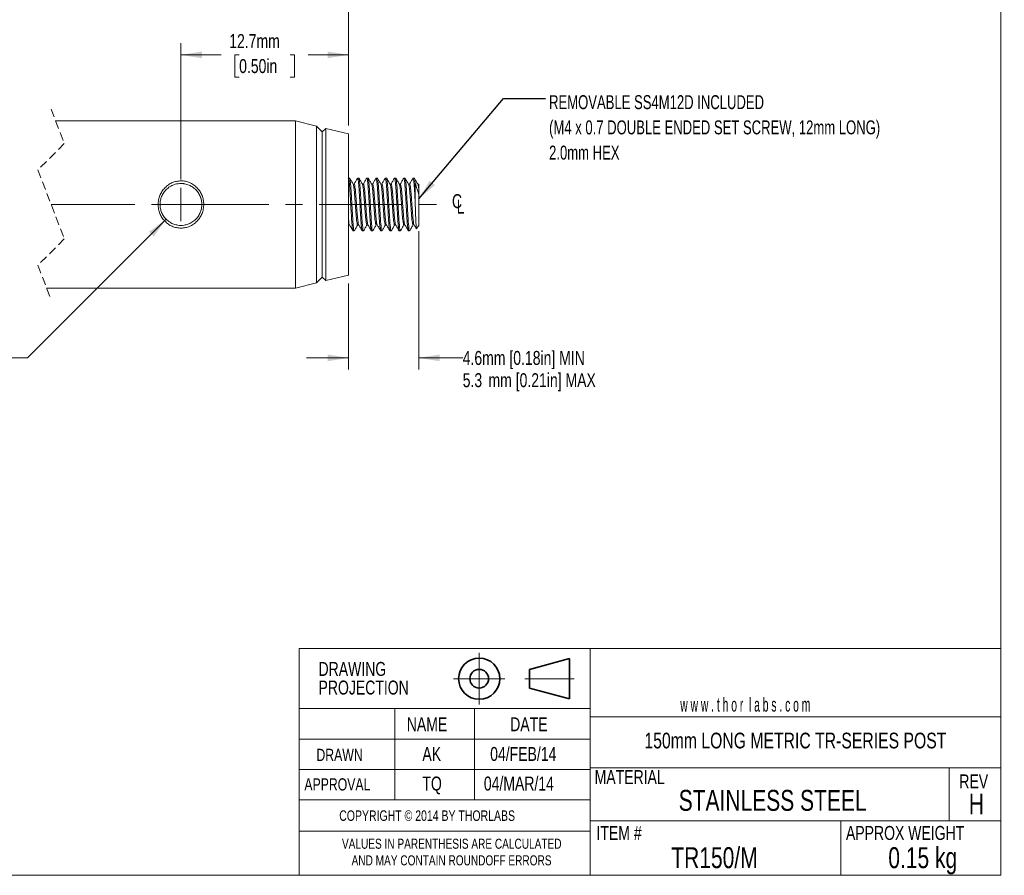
# Model space of a CAD drawing. Header units: millimetres. Extents: x 2 to 279, y 1 to 215.
# Tile 2 of 3: x 129 to 279, y 1 to 131. Entities that reach past the tile are written whole.
import ezdxf

# ---------------------------------------------------------------- set-up
doc = ezdxf.new("R2010")
doc.units = ezdxf.units.MM
doc.header["$PDSIZE"] = -1
doc.linetypes.add('CENTERX2', pattern=[20.32, 12.7, -2.54, 2.54, -2.54])
doc.linetypes.add('HIDDEN', pattern=[1.905, 1.27, -0.635])
doc.styles.add('SLDTEXTSTYLE0', font='TXT', dxfattribs={"width": 0.75})
doc.styles.add('SLDTEXTSTYLE1', font='TXT', dxfattribs={"width": 0.5525})
doc.styles.add('SLDTEXTSTYLE2', font='TXT', dxfattribs={"width": 0.6875})
doc.styles.add('SLDTEXTSTYLE3', font='TXT', dxfattribs={"width": 0.7})
doc.dimstyles.new('SLDDIMSTYLE1', dxfattribs={"dimtxt": 2.116667, "dimasz": 3.175, "dimexe": 0, "dimexo": 0.0625, "dimgap": 0.529167, "dimtad": 0, "dimtih": 1, "dimtoh": 1, "dimdec": 1, "dimlfac": 0.5, "dimrnd": 1e-09, "dimzin": 12, "dimdsep": 46, "dimtxsty": 'SLDTEXTSTYLE0', "dimsah": 1, "dimcen": 0, "dimadec": 0, "dimazin": 3, "dimtfac": 1, "dimtdec": 1, "dimtofl": 0, "dimtmove": 0, "dimatfit": 3, "dimfxl": 1, "dimfrac": 2, "dimtolj": 1, "dimtzin": 12, "dimarcsym": 0})
doc.dimstyles.new('SLDDIMSTYLE2', dxfattribs={"dimtxt": 2.116667, "dimasz": 3.175, "dimexe": 0, "dimexo": 0.0625, "dimgap": 0.529167, "dimtad": 0, "dimtih": 1, "dimtoh": 1, "dimdec": 1, "dimlfac": 0.5, "dimrnd": 1e-09, "dimzin": 12, "dimdsep": 46, "dimtxsty": 'SLDTEXTSTYLE0', "dimsah": 1, "dimcen": 0.09, "dimadec": 0, "dimazin": 3, "dimtfac": 1, "dimtdec": 1, "dimtofl": 0, "dimtmove": 0, "dimatfit": 3, "dimfxl": 1, "dimfrac": 2, "dimtolj": 1, "dimtzin": 12, "dimarcsym": 0})
doc.dimstyles.new('SLDDIMSTYLE3', dxfattribs={"dimtxt": 2.116667, "dimasz": 3.175, "dimexe": 0, "dimexo": 0.0625, "dimgap": 0.529167, "dimtad": 0, "dimtih": 1, "dimtoh": 1, "dimdec": 1, "dimlfac": 0.5, "dimrnd": 1e-09, "dimzin": 4, "dimdsep": 46, "dimtxsty": 'SLDTEXTSTYLE0', "dimsah": 1, "dimcen": 0.09, "dimadec": 0, "dimazin": 1, "dimtfac": 1, "dimtdec": 1, "dimtofl": 0, "dimtmove": 0, "dimatfit": 3, "dimfxl": 1, "dimfrac": 2, "dimtolj": 1, "dimtzin": 12, "dimarcsym": 0})
doc.dimstyles.new('SLDDIMSTYLE4', dxfattribs={"dimtxt": 2.116667, "dimasz": 3.175, "dimexe": 0, "dimexo": 0.0625, "dimgap": 0.529167, "dimtad": 0, "dimtih": 1, "dimtoh": 1, "dimdec": 1, "dimlfac": 0.5, "dimrnd": 1e-09, "dimzin": 12, "dimdsep": 46, "dimtxsty": 'SLDTEXTSTYLE0', "dimsah": 1, "dimcen": 0.09, "dimadec": 0, "dimazin": 3, "dimtfac": 1, "dimtdec": 1, "dimtmove": 0, "dimatfit": 0, "dimfxl": 1, "dimfrac": 2, "dimtolj": 1, "dimtzin": 12, "dimarcsym": 0})
doc.dimstyles.new('SLDDIMSTYLE5', dxfattribs={"dimtxt": 0.18, "dimasz": 3.175, "dimexe": 0, "dimexo": 0.0625, "dimgap": 0, "dimtad": 0, "dimtih": 1, "dimtoh": 1, "dimdec": 0, "dimrnd": 1e-09, "dimzin": 0, "dimdsep": 46, "dimtxsty": 'Standard', "dimsah": 1, "dimcen": 0.09, "dimadec": 0, "dimazin": 0, "dimtfac": 3.175, "dimtdec": 0, "dimtofl": 0, "dimtmove": 0, "dimatfit": 3, "dimfxl": 1, "dimfrac": 2, "dimtolj": 1, "dimtzin": 0, "dimarcsym": 0})

# ---------------------------------------------------------------- blocks, each defined once
blk = doc.blocks.new('Third Angle Projection Block')
at = {"color": 7, "linetype": 'CENTERX2', "lineweight": 18}
for p, q in [((101.48, 23.81), (101.48, 14.07)), ((96.6, 18.94), (106.35, 18.94)), ((110.14, 18.94), (119.45, 18.94))]:
    blk.add_line(p, q, dxfattribs=at)
at = {"color": 7, "linetype": 'Continuous', "lineweight": 35}
for p, q in [((118.62, 22.75), (111, 20.71)), ((118.62, 15.13), (118.62, 22.75)), ((111, 20.71), (111, 17.17)), ((111, 17.17), (118.62, 15.13))]:
    blk.add_line(p, q, dxfattribs=at)
for radius in [3.9, 1.77]:
    blk.add_circle((101.48, 18.94), radius, dxfattribs=at)
at = {"color": 7, "linetype": 'Continuous', "lineweight": 0}
blk.add_point((101.48, 18.94), dxfattribs=at)
blk = doc.blocks.new('SW_SYMBOL_MOD_CL')
at = {"color": 0, "linetype": 'Continuous', "lineweight": 0, "char_height": 783, "attachment_point": 5, "style": 'SLDTEXTSTYLE0'}
for s, insert in [('C', (400, 600)), ('L', (600, 300))]:
    blk.add_mtext(s, dxfattribs=dict(at, insert=insert))
blk = doc.blocks.new('_D_2')
at = {"color": 8, "linetype": 'Continuous', "lineweight": 0}
for p, q in [((153.69, 106.36), (153.69, 127.01)), ((179.09, 114.52), (179.09, 127.01)), ((153.69, 125.23), (159.8, 125.23)), ((162.51, 125.23), (161.87, 125.23)), ((161.87, 125.23), (161.87, 121.86)), ((170.27, 125.23), (170.91, 125.23)), ((170.91, 125.23), (170.91, 121.86)), ((179.09, 125.23), (172.98, 125.23)), ((161.87, 121.86), (162.51, 121.86)), ((170.91, 121.86), (170.27, 121.86))]:
    blk.add_line(p, q, dxfattribs=at)
at = {"color": 8, "linetype": 'Continuous', "lineweight": 18}
for points in [[(153.69, 125.23), (156.87, 124.72), (156.87, 125.74)], [(179.09, 125.23), (175.92, 125.74), (175.92, 124.72)]]:
    blk.add_solid(points, dxfattribs=at)
at = {"color": 8, "linetype": 'Continuous', "lineweight": 18, "char_height": 2.117, "attachment_point": 1, "style": 'SLDTEXTSTYLE0'}
for s, insert in [('12.7mm', (161.01, 128.38)), ('0.50in', (162.51, 124.59))]:
    blk.add_mtext(s, dxfattribs=dict(at, insert=insert))
blk = doc.blocks.new('_D_3')
at = {"color": 8, "linetype": 'Continuous', "lineweight": 0}
for p, q in [((87.68, 115.48), (87.68, 145.01)), ((179.09, 114.52), (179.09, 145.01)), ((161.45, 144.64), (160.75, 143.23)), ((162.86, 141.82), (161.45, 144.64)), ((87.68, 143.23), (126.01, 143.23)), ((129.51, 143.23), (128.86, 143.23)), ((128.86, 143.23), (128.86, 139.86)), ((137.26, 143.23), (137.91, 143.23)), ((137.91, 143.23), (137.91, 139.86)), ((160.75, 143.23), (140.76, 143.23)), ((163.57, 143.23), (162.86, 141.82)), ((179.09, 143.23), (163.57, 143.23)), ((128.86, 139.86), (129.51, 139.86)), ((137.91, 139.86), (137.26, 139.86))]:
    blk.add_line(p, q, dxfattribs=at)
at = {"color": 8, "linetype": 'Continuous', "lineweight": 18}
for points in [[(87.68, 143.23), (90.86, 142.72), (90.86, 143.74)], [(179.09, 143.23), (175.92, 143.74), (175.92, 142.72)]]:
    blk.add_solid(points, dxfattribs=at)
at = {"color": 8, "linetype": 'Continuous', "lineweight": 18, "char_height": 2.117, "attachment_point": 1, "style": 'SLDTEXTSTYLE0'}
for s, insert in [('150.0mm', (127.22, 146.38)), ('5.91in', (129.51, 142.59))]:
    blk.add_mtext(s, dxfattribs=dict(at, insert=insert))
blk = doc.blocks.new('_D_4')
at = {"color": 8, "linetype": 'Continuous', "lineweight": 0}
for p, q in [((151.45, 100.31), (130.44, 79.3)), ((130.44, 79.3), (126.63, 79.3))]:
    blk.add_line(p, q, dxfattribs=at)
at = {"color": 8, "linetype": 'Continuous', "lineweight": 18}
blk.add_solid([(151.45, 100.31), (148.84, 98.42), (149.56, 97.7)], dxfattribs=at)
at = {"color": 8, "linetype": 'Continuous', "lineweight": 18, "attachment_point": 1}
for s, insert, char_height, style in [('%%c', (85.07, 80.26), 2.117, 'SLDTEXTSTYLE0'), ('3.2', (88.26, 80.26), 2.117, 'SLDTEXTSTYLE0'), ('mm [', (92.17, 80.26), 2.117, 'SLDTEXTSTYLE2'), ('%%c', (99.23, 80.26), 2.117, 'SLDTEXTSTYLE0'), ('0.13in] THRU HOLE', (102.43, 80.26), 2.1167, 'SLDTEXTSTYLE0'), ('FOR 2mm BALL DRIVER OR HEX KEY', (79.4, 76.9), 2.1167, 'SLDTEXTSTYLE3'), ('TO PROVIDE EXTRA TORQUE WHEN', (80.12, 73.54), 2.1167, 'SLDTEXTSTYLE0'), ('TIGHTENING/REMOVING MOUNTS', (81.34, 70.17), 2.1167, 'SLDTEXTSTYLE0')]:
    blk.add_mtext(s, dxfattribs=dict(at, insert=insert, char_height=char_height, style=style))
blk = doc.blocks.new('_D_5')
at = {"color": 8, "linetype": 'Continuous', "lineweight": 0}
for p, q in [((189.76, 98.53), (189.76, 77.52)), ((179.09, 90.59), (179.09, 77.52)), ((179.09, 79.3), (172.74, 79.3)), ((189.76, 79.3), (196.41, 79.3))]:
    blk.add_line(p, q, dxfattribs=at)
at = {"color": 8, "linetype": 'Continuous', "lineweight": 18}
for points in [[(179.09, 79.3), (175.92, 79.81), (175.92, 78.79)], [(189.76, 79.3), (192.93, 78.79), (192.93, 79.81)]]:
    blk.add_solid(points, dxfattribs=at)
at = {"color": 8, "linetype": 'Continuous', "lineweight": 18, "attachment_point": 1, "style": 'SLDTEXTSTYLE0'}
for s, insert, char_height in [('4.6mm [0.18in] MIN', (196.41, 80.35), 2.1167), ('5.3', (196.41, 76.98), 2.117), ('mm [0.21in] MAX', (200.32, 76.98), 2.1167)]:
    blk.add_mtext(s, dxfattribs=dict(at, insert=insert, char_height=char_height))
blk = doc.blocks.new('SW_CENTERMARKSYMBOL_1')
at = {"color": 0, "linetype": 'Continuous', "lineweight": 18}
for q in [(0, 2.54), (-2.54, 0), (0, -2.54), (2.54, 0)]:
    blk.add_line((0, 0), q, dxfattribs=at)

msp = doc.modelspace()

# ---------------------------------------------------------------- linework, layer by layer
at = {"color": 7, "linetype": 'Continuous', "lineweight": 18}
for p, q in [((277.99, 0.9), (277.99, 214.65)), ((171.06, 115.23), (134.68, 115.23)), ((174.26, 114.44), (171.06, 115.23)), ((171.06, 115.23), (171.06, 89.88)), ((175.09, 113.55), (174.26, 114.44)), ((174.26, 114.44), (174.26, 90.67)), ((175.67, 114.09), (175.09, 113.55)), ((175.09, 113.55), (175.09, 91.55)), ((179.09, 113.25), (175.67, 114.09)), ((175.67, 114.09), (175.67, 91.01)), ((179.09, 113.25), (179.09, 91.86)), ((179.08, 106.55), (179.06, 106.51)), ((179.26, 106.55), (179.09, 106.55)), ((180.48, 106.55), (180.46, 106.51)), ((180.66, 106.55), (180.48, 106.55)), ((181.88, 106.55), (181.86, 106.51)), ((182.06, 106.55), (181.88, 106.55)), ((183.28, 106.55), (183.26, 106.51)), ((183.46, 106.55), (183.28, 106.55)), ((184.68, 106.55), (184.66, 106.51)), ((184.86, 106.55), (184.68, 106.55)), ((186.08, 106.55), (186.06, 106.51)), ((186.26, 106.55), (186.08, 106.55)), ((187.48, 106.55), (187.46, 106.51)), ((187.66, 106.55), (187.48, 106.55)), ((188.88, 106.55), (188.86, 106.51)), ((189.06, 106.55), (188.88, 106.55)), ((179.96, 105.64), (179.8, 105.64)), ((181.36, 105.64), (181.2, 105.64)), ((182.76, 105.64), (182.6, 105.64)), ((184.16, 105.64), (184, 105.64)), ((185.56, 105.64), (185.4, 105.64)), ((186.96, 105.64), (186.8, 105.64)), ((188.36, 105.64), (188.2, 105.64)), ((189.2, 103.16), (189.2, 105.8)), ((189.76, 105.64), (189.6, 105.64)), ((189.76, 104.76), (189.76, 105.64)), ((189.76, 104.09), (189.76, 104.76)), ((189.76, 99.35), (189.76, 104.09)), ((179.08, 99.46), (179.25, 99.46)), ((179.78, 98.55), (179.96, 98.55)), ((180.48, 99.46), (180.65, 99.46)), ((181.18, 98.55), (181.36, 98.55)), ((181.88, 99.46), (182.05, 99.46)), ((182.58, 98.55), (182.76, 98.55)), ((183.28, 99.46), (183.45, 99.46)), ((183.98, 98.55), (184.16, 98.55)), ((184.68, 99.46), (184.85, 99.46)), ((185.38, 98.55), (185.56, 98.55)), ((186.08, 99.46), (186.25, 99.46)), ((186.78, 98.55), (186.96, 98.55)), ((187.48, 99.46), (187.65, 99.46)), ((188.18, 98.55), (188.36, 98.55)), ((188.88, 99.46), (189.05, 99.46)), ((189.43, 98.89), (189.76, 99.35)), ((174.26, 90.67), (175.09, 91.55)), ((175.09, 91.55), (175.67, 91.01)), ((175.67, 91.01), (179.09, 91.86)), ((133.32, 89.88), (171.06, 89.88)), ((171.06, 89.88), (174.26, 90.67)), ((277.99, 35.24), (277.99, 50.03)), ((171.63, 7.56), (171.63, 35.24)), ((171.63, 35.24), (215.74, 35.24)), ((215.74, 35.24), (215.74, 0.9)), ((215.74, 35.24), (277.99, 35.24)), ((171.63, 12.3), (171.63, 26.17)), ((171.63, 0.9), (171.63, 26.17)), ((215.74, 26.17), (171.63, 26.17)), ((186.13, 26.17), (186.13, 12.3)), ((198.21, 26.17), (198.21, 12.3)), ((215.74, 24.89), (277.99, 24.89)), ((215.74, 21.49), (171.63, 21.49)), ((215.74, 16.92), (171.63, 16.92)), ((215.74, 17.16), (277.99, 17.16)), ((270.17, 17.16), (270.17, 9.14)), ((215.74, 12.3), (171.63, 12.3)), ((171.63, 12.3), (171.63, 7.56)), ((215.74, 9.14), (277.99, 9.14)), ((253.75, 9.14), (253.75, 0.9)), ((171.63, 7.56), (215.74, 7.56)), ((277.99, 0.9), (1.58, 0.9))]:
    msp.add_line(p, q, dxfattribs=at)
at = {"color": 7, "linetype": 'HIDDEN', "lineweight": 18}
for p, q in [((134, 117.01), (136, 111.78)), ((136, 111.78), (132, 107.78)), ((132, 107.78), (136, 97.33)), ((136, 97.33), (132, 93.33)), ((132, 93.33), (134, 88.1))]:
    msp.add_line(p, q, dxfattribs=at)
at = {"color": 8, "linetype": 'CENTERX2', "lineweight": 18}
msp.add_line((134, 102.55), (193.43, 102.55), dxfattribs=at)
at = {"color": 7, "linetype": 'Continuous', "lineweight": 18}
for points, knots in [([(157.08, 103.26), (157.11, 103.03), (157.17, 102.55), (157.1, 101.85), (156.91, 101.17), (156.59, 100.56), (156.15, 100.01), (155.62, 99.55), (155.02, 99.22), (154.37, 99.02), (153.69, 98.96), (153.01, 99.02), (152.36, 99.22), (151.76, 99.55), (151.23, 100.01), (150.79, 100.56), (150.46, 101.17), (150.27, 101.85), (150.21, 102.55), (150.27, 103.26), (150.47, 103.93), (150.79, 104.55), (151.23, 105.09), (151.76, 105.55), (152.36, 105.89), (153.01, 106.08), (153.69, 106.15), (154.37, 106.09), (155.02, 105.89), (155.62, 105.55), (156.15, 105.09), (156.59, 104.55), (156.92, 103.93), (157.03, 103.49), (157.08, 103.26)], [0, 0, 0, 0, 0.032305, 0.064685, 0.095764, 0.126709, 0.158732, 0.190655, 0.220982, 0.251082, 0.28229, 0.313482, 0.343599, 0.373982, 0.406, 0.437987, 0.468913, 0.499997, 0.532408, 0.564754, 0.595796, 0.626706, 0.658706, 0.690672, 0.721038, 0.751167, 0.782389, 0.81354, 0.843634, 0.874016, 0.906057, 0.93807, 0.968978, 1, 1, 1, 1]), ([(179.78, 98.55), (179.77, 98.56), (179.74, 98.6), (179.73, 98.71), (179.68, 98.92), (179.65, 99.27), (179.6, 99.77), (179.56, 100.36), (179.53, 100.91), (179.5, 101.44), (179.47, 101.95), (179.43, 102.58), (179.4, 103.2), (179.37, 103.72), (179.34, 104.11), (179.32, 104.44), (179.3, 104.77), (179.28, 105.08), (179.26, 105.4), (179.23, 105.7), (179.2, 106), (179.16, 106.25), (179.15, 106.44), (179.1, 106.53), (179.08, 106.55)], [0, 0, 0, 0, 0.005468, 0.018546, 0.039271, 0.086319, 0.149728, 0.224597, 0.307811, 0.356095, 0.420148, 0.500056, 0.589281, 0.653042, 0.692301, 0.734963, 0.775516, 0.818461, 0.850385, 0.894374, 0.931404, 0.960842, 0.991013, 1, 1, 1, 1]), ([(179.96, 98.58), (179.94, 98.6), (179.84, 98.7), (179.87, 99.12), (179.76, 99.73), (179.73, 100.59), (179.66, 101.6), (179.6, 102.72), (179.53, 103.86), (179.47, 104.85), (179.41, 105.78), (179.35, 106.09), (179.3, 106.61), (179.26, 106.54), (179.26, 106.53)], [0, 0, 0, 0, 0.007372, 0.054716, 0.138147, 0.246672, 0.374129, 0.515976, 0.66628, 0.795935, 0.902878, 0.970068, 0.997567, 1, 1, 1, 1]), ([(179.81, 105.62), (179.72, 105.77), (179.54, 106.08), (179.37, 106.38), (179.28, 106.54)], [0, 0, 0, 0, 0.499749, 1, 1, 1, 1]), ([(180.46, 106.53), (180.37, 106.38), (180.2, 106.08), (180.03, 105.79), (179.95, 105.64)], [0, 0, 0, 0, 0.513674, 1, 1, 1, 1]), ([(181.18, 98.55), (181.17, 98.56), (181.14, 98.6), (181.13, 98.71), (181.08, 98.92), (181.05, 99.27), (181, 99.77), (180.96, 100.36), (180.93, 100.91), (180.9, 101.44), (180.87, 101.95), (180.83, 102.58), (180.8, 103.2), (180.77, 103.72), (180.74, 104.11), (180.72, 104.44), (180.7, 104.77), (180.68, 105.08), (180.66, 105.4), (180.63, 105.7), (180.6, 106), (180.56, 106.25), (180.55, 106.44), (180.5, 106.53), (180.48, 106.55)], [0, 0, 0, 0, 0.005466, 0.018545, 0.039271, 0.086318, 0.149727, 0.224596, 0.307811, 0.356094, 0.420147, 0.500055, 0.589281, 0.653042, 0.6923, 0.734963, 0.775515, 0.818461, 0.850385, 0.894373, 0.931404, 0.960842, 0.991013, 1, 1, 1, 1]), ([(181.36, 98.58), (181.34, 98.6), (181.24, 98.7), (181.27, 99.12), (181.16, 99.73), (181.13, 100.59), (181.06, 101.6), (181, 102.72), (180.93, 103.86), (180.87, 104.85), (180.81, 105.78), (180.75, 106.09), (180.7, 106.61), (180.66, 106.54), (180.66, 106.53)], [0, 0, 0, 0, 0.007372, 0.054716, 0.138147, 0.246672, 0.37413, 0.515977, 0.666281, 0.795935, 0.902878, 0.970068, 0.997567, 1, 1, 1, 1]), ([(181.21, 105.62), (181.12, 105.77), (180.94, 106.08), (180.77, 106.38), (180.68, 106.54)], [0, 0, 0, 0, 0.499752, 1, 1, 1, 1]), ([(181.86, 106.53), (181.77, 106.38), (181.6, 106.08), (181.43, 105.79), (181.35, 105.64)], [0, 0, 0, 0, 0.513665, 1, 1, 1, 1]), ([(182.58, 98.55), (182.57, 98.56), (182.54, 98.6), (182.53, 98.71), (182.48, 98.92), (182.45, 99.27), (182.4, 99.77), (182.36, 100.36), (182.33, 100.91), (182.3, 101.44), (182.27, 101.95), (182.23, 102.58), (182.2, 103.2), (182.17, 103.72), (182.14, 104.11), (182.12, 104.44), (182.1, 104.77), (182.08, 105.08), (182.06, 105.4), (182.03, 105.7), (182, 106), (181.96, 106.25), (181.95, 106.44), (181.9, 106.53), (181.88, 106.55)], [0, 0, 0, 0, 0.005468, 0.018546, 0.039271, 0.086319, 0.149728, 0.224596, 0.307811, 0.356094, 0.420147, 0.500056, 0.589281, 0.653041, 0.6923, 0.734962, 0.775515, 0.81846, 0.850384, 0.894373, 0.931403, 0.960841, 0.991012, 1, 1, 1, 1]), ([(182.76, 98.58), (182.74, 98.6), (182.64, 98.7), (182.67, 99.12), (182.56, 99.73), (182.53, 100.59), (182.46, 101.6), (182.4, 102.72), (182.33, 103.86), (182.27, 104.85), (182.21, 105.78), (182.15, 106.09), (182.1, 106.61), (182.06, 106.54), (182.06, 106.53)], [0, 0, 0, 0, 0.007373, 0.054717, 0.138148, 0.246673, 0.37413, 0.515977, 0.666281, 0.795935, 0.902878, 0.970068, 0.997567, 1, 1, 1, 1]), ([(182.61, 105.62), (182.52, 105.77), (182.34, 106.08), (182.17, 106.38), (182.08, 106.54)], [0, 0, 0, 0, 0.499749, 1, 1, 1, 1]), ([(183.26, 106.53), (183.17, 106.38), (183, 106.08), (182.83, 105.79), (182.75, 105.64)], [0, 0, 0, 0, 0.513671, 1, 1, 1, 1]), ([(183.98, 98.55), (183.97, 98.56), (183.94, 98.6), (183.93, 98.71), (183.88, 98.92), (183.85, 99.27), (183.8, 99.77), (183.76, 100.36), (183.73, 100.91), (183.7, 101.44), (183.67, 101.95), (183.63, 102.58), (183.6, 103.2), (183.57, 103.72), (183.54, 104.11), (183.52, 104.44), (183.5, 104.77), (183.48, 105.08), (183.46, 105.4), (183.43, 105.7), (183.4, 106), (183.36, 106.25), (183.35, 106.44), (183.3, 106.53), (183.28, 106.55)], [0, 0, 0, 0, 0.0054664, 0.0185451, 0.0392707, 0.086318, 0.1497272, 0.2245958, 0.3078105, 0.356094, 0.4201472, 0.5000555, 0.5892805, 0.6530416, 0.6923005, 0.7349626, 0.7755153, 0.8184607, 0.8503846, 0.8943733, 0.9314037, 0.9608416, 0.9910129, 1, 1, 1, 1]), ([(184.16, 98.58), (184.14, 98.6), (184.04, 98.7), (184.07, 99.12), (183.96, 99.73), (183.93, 100.59), (183.86, 101.6), (183.8, 102.72), (183.73, 103.86), (183.67, 104.85), (183.61, 105.78), (183.55, 106.09), (183.5, 106.61), (183.46, 106.54), (183.46, 106.53)], [0, 0, 0, 0, 0.007372, 0.054716, 0.138147, 0.246672, 0.37413, 0.515977, 0.666281, 0.795935, 0.902878, 0.970068, 0.997567, 1, 1, 1, 1]), ([(184.01, 105.62), (183.92, 105.77), (183.74, 106.08), (183.57, 106.38), (183.48, 106.54)], [0, 0, 0, 0, 0.499752, 1, 1, 1, 1]), ([(184.66, 106.53), (184.57, 106.38), (184.4, 106.08), (184.23, 105.79), (184.15, 105.64)], [0, 0, 0, 0, 0.5136667, 1, 1, 1, 1]), ([(185.38, 98.55), (185.37, 98.56), (185.34, 98.6), (185.33, 98.71), (185.28, 98.92), (185.25, 99.27), (185.2, 99.77), (185.16, 100.36), (185.13, 100.91), (185.1, 101.44), (185.07, 101.95), (185.03, 102.58), (185, 103.2), (184.97, 103.72), (184.94, 104.11), (184.92, 104.44), (184.9, 104.77), (184.88, 105.08), (184.86, 105.4), (184.83, 105.7), (184.8, 106), (184.76, 106.25), (184.75, 106.44), (184.7, 106.53), (184.68, 106.55)], [0, 0, 0, 0, 0.005466, 0.018545, 0.039271, 0.086318, 0.149727, 0.224596, 0.30781, 0.356094, 0.420147, 0.500055, 0.58928, 0.653041, 0.6923, 0.734962, 0.775515, 0.81846, 0.850384, 0.894373, 0.931403, 0.960841, 0.991012, 1, 1, 1, 1]), ([(185.56, 98.58), (185.54, 98.6), (185.44, 98.7), (185.47, 99.12), (185.36, 99.73), (185.33, 100.59), (185.26, 101.6), (185.2, 102.72), (185.13, 103.86), (185.07, 104.85), (185.01, 105.78), (184.95, 106.09), (184.9, 106.61), (184.86, 106.54), (184.86, 106.53)], [0, 0, 0, 0, 0.007373, 0.054717, 0.138149, 0.246673, 0.37413, 0.515977, 0.666281, 0.795935, 0.902878, 0.970068, 0.997567, 1, 1, 1, 1]), ([(185.41, 105.62), (185.32, 105.77), (185.14, 106.08), (184.97, 106.38), (184.88, 106.54)], [0, 0, 0, 0, 0.499756, 1, 1, 1, 1]), ([(186.06, 106.53), (185.97, 106.38), (185.8, 106.08), (185.63, 105.79), (185.55, 105.64)], [0, 0, 0, 0, 0.513665, 1, 1, 1, 1]), ([(186.78, 98.55), (186.77, 98.56), (186.74, 98.6), (186.73, 98.71), (186.68, 98.92), (186.65, 99.27), (186.6, 99.77), (186.56, 100.36), (186.53, 100.91), (186.5, 101.44), (186.47, 101.95), (186.43, 102.58), (186.4, 103.2), (186.37, 103.72), (186.34, 104.11), (186.32, 104.44), (186.3, 104.77), (186.28, 105.08), (186.26, 105.4), (186.23, 105.7), (186.2, 106), (186.16, 106.25), (186.15, 106.44), (186.1, 106.53), (186.08, 106.55)], [0, 0, 0, 0, 0.005466, 0.018545, 0.039271, 0.086318, 0.149727, 0.224596, 0.307811, 0.356094, 0.420147, 0.500056, 0.589281, 0.653042, 0.692301, 0.734963, 0.775515, 0.818461, 0.850385, 0.894374, 0.931404, 0.960842, 0.991013, 1, 1, 1, 1]), ([(186.96, 98.58), (186.94, 98.6), (186.84, 98.7), (186.87, 99.12), (186.76, 99.73), (186.73, 100.59), (186.66, 101.6), (186.6, 102.72), (186.53, 103.86), (186.47, 104.85), (186.41, 105.78), (186.35, 106.09), (186.3, 106.61), (186.26, 106.54), (186.26, 106.53)], [0, 0, 0, 0, 0.007372, 0.054716, 0.138148, 0.246672, 0.37413, 0.515977, 0.666281, 0.795936, 0.902878, 0.970069, 0.997568, 1, 1, 1, 1]), ([(186.81, 105.62), (186.72, 105.77), (186.54, 106.08), (186.37, 106.38), (186.28, 106.54)], [0, 0, 0, 0, 0.499749, 1, 1, 1, 1]), ([(187.46, 106.53), (187.37, 106.38), (187.2, 106.08), (187.03, 105.79), (186.95, 105.64)], [0, 0, 0, 0, 0.513674, 1, 1, 1, 1]), ([(188.18, 98.55), (188.17, 98.56), (188.14, 98.6), (188.13, 98.71), (188.08, 98.92), (188.05, 99.27), (188, 99.77), (187.96, 100.36), (187.93, 100.91), (187.9, 101.44), (187.87, 101.95), (187.83, 102.58), (187.8, 103.2), (187.77, 103.72), (187.74, 104.11), (187.72, 104.44), (187.7, 104.77), (187.68, 105.08), (187.66, 105.4), (187.63, 105.7), (187.6, 106), (187.56, 106.25), (187.55, 106.44), (187.5, 106.53), (187.48, 106.55)], [0, 0, 0, 0, 0.005466, 0.018545, 0.039271, 0.086318, 0.149727, 0.224596, 0.307811, 0.356094, 0.420147, 0.500055, 0.589281, 0.653042, 0.6923, 0.734963, 0.775515, 0.818461, 0.850385, 0.894373, 0.931404, 0.960842, 0.991013, 1, 1, 1, 1]), ([(188.36, 98.58), (188.34, 98.6), (188.24, 98.7), (188.27, 99.12), (188.16, 99.73), (188.13, 100.59), (188.06, 101.6), (188, 102.72), (187.93, 103.86), (187.87, 104.85), (187.81, 105.78), (187.75, 106.09), (187.7, 106.61), (187.66, 106.54), (187.66, 106.53)], [0, 0, 0, 0, 0.007372, 0.054716, 0.138147, 0.246672, 0.374129, 0.515977, 0.666281, 0.795935, 0.902878, 0.970068, 0.997567, 1, 1, 1, 1]), ([(188.21, 105.62), (188.12, 105.77), (187.94, 106.08), (187.77, 106.38), (187.68, 106.54)], [0, 0, 0, 0, 0.499752, 1, 1, 1, 1]), ([(188.86, 106.53), (188.77, 106.38), (188.6, 106.08), (188.43, 105.79), (188.35, 105.64)], [0, 0, 0, 0, 0.513667, 1, 1, 1, 1]), ([(189.2, 103.16), (189.18, 103.4), (189.16, 103.85), (189.12, 104.44), (189.1, 104.9), (189.07, 105.26), (189.04, 105.57), (189.02, 105.85), (188.99, 106.1), (188.96, 106.31), (188.95, 106.46), (188.9, 106.54), (188.88, 106.55)], [0, 0, 0, 0, 0.21764, 0.389642, 0.5173962, 0.6228418, 0.7078074, 0.7942785, 0.8666552, 0.9239318, 0.9817677, 1, 1, 1, 1]), ([(189.2, 105.8), (189.18, 105.92), (189.15, 106.1), (189.1, 106.61), (189.06, 106.54), (189.06, 106.53)], [0, 0, 0, 0, 0.691814, 0.974948, 1, 1, 1, 1]), ([(189.61, 105.62), (189.52, 105.77), (189.34, 106.08), (189.17, 106.38), (189.08, 106.54)], [0, 0, 0, 0, 0.499749, 1, 1, 1, 1]), ([(156.82, 102.04), (156.84, 102.21), (156.88, 102.55), (156.83, 103.09), (156.69, 103.66), (156.4, 104.26), (155.95, 104.82), (155.39, 105.27), (154.77, 105.56), (154.29, 105.68), (153.98, 105.72), (153.83, 105.73), (153.7, 105.73), (153.57, 105.73), (153.21, 105.71), (152.68, 105.59), (151.99, 105.27), (151.43, 104.82), (150.98, 104.26), (150.69, 103.66), (150.55, 103.09), (150.5, 102.55), (150.54, 102.02), (150.69, 101.45), (150.98, 100.85), (151.43, 100.28), (151.99, 99.84), (152.6, 99.55), (153.16, 99.41), (153.69, 99.36), (154.22, 99.41), (154.78, 99.55), (155.39, 99.84), (155.95, 100.28), (156.4, 100.85), (156.69, 101.44), (156.78, 101.85), (156.82, 102.04)], [0, 0, 0, 0, 0.02569, 0.0514, 0.080794, 0.113868, 0.150617, 0.188029, 0.221333, 0.253738, 0.261383, 0.268671, 0.275604, 0.281516, 0.287669, 0.329866, 0.363166, 0.400557, 0.437373, 0.470479, 0.499873, 0.52555, 0.551271, 0.580698, 0.613825, 0.650648, 0.688049, 0.721359, 0.750571, 0.775682, 0.800735, 0.829902, 0.863178, 0.900557, 0.937429, 0.970579, 1, 1, 1, 1]), ([(180.48, 99.48), (180.48, 99.48), (180.42, 99.46), (180.42, 99.71), (180.34, 99.93), (180.31, 100.38), (180.26, 100.88), (180.21, 101.48), (180.16, 102.14), (180.11, 102.82), (180.06, 103.49), (180.02, 104.1), (179.97, 104.63), (179.94, 105.08), (179.85, 105.37), (179.87, 105.59), (179.81, 105.61), (179.81, 105.61)], [0, 0, 0, 0, 0.003263, 0.027351, 0.075397, 0.144872, 0.229826, 0.325866, 0.434088, 0.547488, 0.657493, 0.756358, 0.843642, 0.916985, 0.969931, 0.999085, 1, 1, 1, 1]), ([(180.63, 99.51), (180.63, 99.51), (180.54, 99.58), (180.57, 99.91), (180.46, 100.36), (180.43, 101.04), (180.36, 101.81), (180.3, 102.66), (180.24, 103.49), (180.18, 104.26), (180.13, 104.85), (180.05, 105.34), (180.03, 105.5), (179.97, 105.66), (179.96, 105.64), (179.96, 105.64)], [0, 0, 0, 0, 0.003242, 0.051158, 0.13505, 0.243985, 0.371869, 0.51419, 0.654306, 0.776984, 0.880942, 0.956436, 0.987873, 0.99992, 1, 1, 1, 1]), ([(181.88, 99.48), (181.87, 99.48), (181.81, 99.51), (181.81, 99.74), (181.73, 100.03), (181.7, 100.48), (181.65, 101.01), (181.6, 101.62), (181.55, 102.29), (181.5, 102.97), (181.45, 103.63), (181.41, 104.22), (181.36, 104.74), (181.31, 105.15), (181.27, 105.44), (181.22, 105.57), (181.21, 105.61)], [0, 0, 0, 0, 0.005561, 0.034973, 0.088189, 0.161777, 0.249255, 0.34836, 0.45856, 0.572079, 0.680338, 0.776367, 0.861308, 0.930686, 0.978569, 1, 1, 1, 1]), ([(182.03, 99.51), (182.03, 99.51), (181.94, 99.58), (181.97, 99.91), (181.86, 100.36), (181.83, 101.04), (181.76, 101.82), (181.7, 102.66), (181.64, 103.5), (181.58, 104.25), (181.53, 104.87), (181.46, 105.3), (181.43, 105.55), (181.37, 105.62), (181.36, 105.64)], [0, 0, 0, 0, 0.003243, 0.051166, 0.135069, 0.24402, 0.371922, 0.514263, 0.6544, 0.777095, 0.881067, 0.956573, 0.988014, 1, 1, 1, 1]), ([(183.28, 99.47), (183.27, 99.48), (183.21, 99.56), (183.19, 99.78), (183.13, 100.12), (183.08, 100.59), (183.04, 101.14), (182.99, 101.77), (182.94, 102.44), (182.89, 103.12), (182.84, 103.77), (182.8, 104.35), (182.75, 104.84), (182.7, 105.23), (182.67, 105.48), (182.62, 105.58), (182.61, 105.61)], [0, 0, 0, 0, 0.010707, 0.0455, 0.1037, 0.18105, 0.270828, 0.373021, 0.484765, 0.597925, 0.704021, 0.797407, 0.879583, 0.944662, 0.987323, 1, 1, 1, 1]), ([(183.43, 99.51), (183.43, 99.51), (183.34, 99.58), (183.37, 99.91), (183.26, 100.36), (183.23, 101.04), (183.16, 101.81), (183.1, 102.66), (183.04, 103.49), (182.98, 104.26), (182.93, 104.85), (182.85, 105.34), (182.83, 105.5), (182.77, 105.66), (182.76, 105.64), (182.76, 105.64)], [0, 0, 0, 0, 0.00324, 0.051158, 0.135051, 0.24399, 0.371878, 0.514202, 0.654322, 0.777004, 0.880964, 0.956461, 0.987899, 0.999946, 1, 1, 1, 1]), ([(184.68, 99.47), (184.68, 99.47), (184.66, 99.44), (184.61, 99.65), (184.57, 99.81), (184.52, 100.23), (184.47, 100.7), (184.43, 101.28), (184.38, 101.91), (184.33, 102.59), (184.28, 103.27), (184.23, 103.9), (184.19, 104.46), (184.15, 104.94), (184.08, 105.29), (184.07, 105.52), (184.02, 105.59), (184.01, 105.6)], [0, 0, 0, 0, 0.001253, 0.017664, 0.057767, 0.120624, 0.201244, 0.293319, 0.398117, 0.51079, 0.622955, 0.726353, 0.817137, 0.896027, 0.956419, 0.993701, 1, 1, 1, 1]), ([(184.83, 99.51), (184.83, 99.51), (184.74, 99.58), (184.77, 99.91), (184.66, 100.36), (184.63, 101.04), (184.56, 101.81), (184.5, 102.66), (184.44, 103.49), (184.38, 104.26), (184.33, 104.85), (184.25, 105.34), (184.23, 105.5), (184.17, 105.66), (184.16, 105.64), (184.16, 105.64)], [0, 0, 0, 0, 0.003242, 0.051159, 0.135053, 0.243991, 0.371878, 0.514202, 0.654321, 0.777002, 0.880962, 0.956458, 0.987896, 0.999944, 1, 1, 1, 1]), ([(186.08, 99.48), (186.08, 99.47), (186.03, 99.45), (186.02, 99.69), (185.95, 99.89), (185.91, 100.33), (185.86, 100.82), (185.82, 101.41), (185.77, 102.06), (185.72, 102.74), (185.67, 103.41), (185.62, 104.03), (185.58, 104.57), (185.54, 105.03), (185.46, 105.35), (185.47, 105.56), (185.41, 105.61), (185.41, 105.61)], [0, 0, 0, 0, 0.002713, 0.024133, 0.069502, 0.136793, 0.220359, 0.31498, 0.422113, 0.535358, 0.646181, 0.746635, 0.835058, 0.910359, 0.965874, 0.997776, 1, 1, 1, 1]), ([(186.23, 99.51), (186.23, 99.51), (186.14, 99.58), (186.17, 99.91), (186.06, 100.36), (186.03, 101.04), (185.96, 101.82), (185.9, 102.66), (185.84, 103.5), (185.78, 104.25), (185.73, 104.87), (185.66, 105.3), (185.63, 105.55), (185.57, 105.62), (185.56, 105.64)], [0, 0, 0, 0, 0.003243, 0.051165, 0.135068, 0.24402, 0.371921, 0.514262, 0.654398, 0.777093, 0.881065, 0.95657, 0.988012, 1, 1, 1, 1]), ([(187.48, 99.48), (187.47, 99.48), (187.41, 99.49), (187.42, 99.72), (187.34, 99.98), (187.3, 100.43), (187.25, 100.95), (187.21, 101.55), (187.16, 102.21), (187.11, 102.9), (187.06, 103.56), (187.01, 104.16), (186.97, 104.69), (186.92, 105.11), (186.88, 105.42), (186.83, 105.57), (186.81, 105.62)], [0, 0, 0, 0, 0.004169, 0.03081, 0.081347, 0.152802, 0.238961, 0.336382, 0.445525, 0.558947, 0.668064, 0.765444, 0.851569, 0.922968, 0.973434, 1, 1, 1, 1]), ([(187.63, 99.51), (187.63, 99.51), (187.54, 99.58), (187.57, 99.91), (187.46, 100.36), (187.43, 101.04), (187.36, 101.81), (187.3, 102.66), (187.24, 103.49), (187.18, 104.26), (187.13, 104.85), (187.05, 105.34), (187.03, 105.5), (186.97, 105.66), (186.96, 105.64), (186.96, 105.64)], [0, 0, 0, 0, 0.003242, 0.051158, 0.13505, 0.243987, 0.371871, 0.514192, 0.654309, 0.776988, 0.880946, 0.95644, 0.987878, 0.999924, 1, 1, 1, 1]), ([(188.88, 99.47), (188.87, 99.48), (188.81, 99.54), (188.8, 99.76), (188.73, 100.07), (188.69, 100.53), (188.64, 101.07), (188.6, 101.69), (188.55, 102.36), (188.5, 103.05), (188.45, 103.7), (188.4, 104.28), (188.36, 104.79), (188.3, 105.19), (188.27, 105.46), (188.22, 105.58), (188.21, 105.61)], [0, 0, 0, 0, 0.007636, 0.039672, 0.095359, 0.17085, 0.259468, 0.360149, 0.471198, 0.584646, 0.691945, 0.786703, 0.870384, 0.937738, 0.983117, 1, 1, 1, 1]), ([(189.03, 99.51), (189.03, 99.51), (188.94, 99.58), (188.97, 99.91), (188.86, 100.36), (188.83, 101.04), (188.76, 101.81), (188.7, 102.66), (188.64, 103.49), (188.58, 104.26), (188.53, 104.85), (188.45, 105.34), (188.43, 105.5), (188.37, 105.66), (188.36, 105.64), (188.36, 105.64)], [0, 0, 0, 0, 0.003242, 0.051161, 0.135057, 0.243999, 0.371889, 0.514218, 0.654342, 0.777026, 0.880989, 0.956488, 0.987927, 0.999975, 1, 1, 1, 1]), ([(189.2, 105.8), (189.26, 105.63), (189.38, 105.27), (189.56, 104.69), (189.69, 104.29), (189.76, 104.09)], [0, 0, 0, 0, 0.2988585, 0.6398565, 1, 1, 1, 1]), ([(189.76, 104.76), (189.75, 104.81), (189.73, 105), (189.69, 105.26), (189.67, 105.5), (189.62, 105.59), (189.61, 105.6)], [0, 0, 0, 0, 0.194009, 0.645499, 0.93331, 1, 1, 1, 1]), ([(189.41, 98.9), (189.4, 98.89), (189.36, 98.77), (189.35, 99.49), (189.31, 99.76), (189.29, 100.38), (189.26, 101.11), (189.23, 102.05), (189.21, 102.81), (189.2, 103.16)], [0, 0, 0, 0, 0.009276, 0.081137, 0.243531, 0.351418, 0.477511, 0.759078, 1, 1, 1, 1]), ([(179.23, 99.51), (179.23, 99.51), (179.14, 99.58), (179.17, 99.89), (179.12, 100.14), (179.09, 100.29)], [0, 0, 0, 0, 0.025083, 0.395775, 1, 1, 1, 1]), ([(179.23, 99.48), (179.32, 99.33), (179.5, 99.03), (179.68, 98.72), (179.76, 98.57)], [0, 0, 0, 0, 0.499751, 1, 1, 1, 1]), ([(179.98, 98.57), (180.07, 98.72), (180.24, 99.02), (180.41, 99.32), (180.5, 99.46)], [0, 0, 0, 0, 0.512574, 1, 1, 1, 1]), ([(180.63, 99.48), (180.72, 99.33), (180.9, 99.03), (181.08, 98.72), (181.16, 98.57)], [0, 0, 0, 0, 0.499751, 1, 1, 1, 1]), ([(181.38, 98.57), (181.47, 98.72), (181.64, 99.02), (181.81, 99.32), (181.9, 99.46)], [0, 0, 0, 0, 0.512566, 1, 1, 1, 1]), ([(182.03, 99.48), (182.12, 99.33), (182.3, 99.03), (182.48, 98.72), (182.56, 98.57)], [0, 0, 0, 0, 0.499751, 1, 1, 1, 1]), ([(182.78, 98.57), (182.87, 98.72), (183.04, 99.02), (183.21, 99.32), (183.3, 99.46)], [0, 0, 0, 0, 0.512572, 1, 1, 1, 1]), ([(183.43, 99.48), (183.52, 99.33), (183.7, 99.03), (183.88, 98.72), (183.96, 98.57)], [0, 0, 0, 0, 0.499751, 1, 1, 1, 1]), ([(184.18, 98.57), (184.27, 98.72), (184.44, 99.02), (184.61, 99.32), (184.7, 99.46)], [0, 0, 0, 0, 0.512574, 1, 1, 1, 1]), ([(184.83, 99.48), (184.92, 99.33), (185.1, 99.03), (185.28, 98.72), (185.36, 98.57)], [0, 0, 0, 0, 0.499751, 1, 1, 1, 1]), ([(185.58, 98.57), (185.67, 98.72), (185.84, 99.02), (186.01, 99.32), (186.1, 99.46)], [0, 0, 0, 0, 0.512574, 1, 1, 1, 1]), ([(186.23, 99.48), (186.32, 99.33), (186.5, 99.03), (186.68, 98.72), (186.76, 98.57)], [0, 0, 0, 0, 0.499751, 1, 1, 1, 1]), ([(186.98, 98.57), (187.07, 98.72), (187.24, 99.02), (187.41, 99.32), (187.5, 99.46)], [0, 0, 0, 0, 0.512573, 1, 1, 1, 1]), ([(187.63, 99.48), (187.72, 99.33), (187.9, 99.03), (188.08, 98.72), (188.16, 98.57)], [0, 0, 0, 0, 0.499751, 1, 1, 1, 1]), ([(188.38, 98.57), (188.47, 98.72), (188.64, 99.03), (188.82, 99.33), (188.91, 99.48)], [0, 0, 0, 0, 0.500244, 1, 1, 1, 1]), ([(189.03, 99.48), (189.12, 99.33), (189.24, 99.13), (189.36, 98.92), (189.39, 98.87)], [0, 0, 0, 0, 0.745322, 1, 1, 1, 1])]:
    msp.add_open_spline(points, degree=3, knots=knots, dxfattribs=at)

# ---------------------------------------------------------------- block references
at = {"color": 8, "linetype": 'Continuous', "lineweight": 0}
msp.add_blockref('SW_CENTERMARKSYMBOL_1', (153.69, 102.55), dxfattribs=at)
at = {"color": 8, "linetype": 'Continuous', "lineweight": 0, "xscale": 0.0027037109, "yscale": 0.0027037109, "zscale": 0.0027037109}
msp.add_blockref('SW_SYMBOL_MOD_CL', (194.47, 101.42), dxfattribs=at)
at = {"color": 7, "linetype": 'Continuous', "xscale": 0.8, "yscale": 0.8, "zscale": 0.8}
msp.add_blockref('Third Angle Projection Block', (117.73, 15.52), dxfattribs=at)

# ---------------------------------------------------------------- texts
at = {"color": 8, "linetype": 'Continuous', "lineweight": 0, "attachment_point": 1, "style": 'SLDTEXTSTYLE3'}
for s, insert, char_height in [('REMOVABLE SS4M12D INCLUDED', (209.51, 119.12), 2.1167), ('(M4 x 0.7 DOUBLE ENDED SET SCREW, 12mm LONG)', (209.51, 115.3), 2.1167), ('2.0mm HEX', (209.51, 111.47), 2.117)]:
    msp.add_mtext(s, dxfattribs=dict(at, insert=insert, char_height=char_height))
at = {"color": 7, "linetype": 'Continuous', "lineweight": 0}
for s, insert, char_height, attachment_point, style in [('DRAWING', (174.55, 33.21), 2.117, 1, 'SLDTEXTSTYLE0'), ('PROJECTION', (174.55, 30.39), 2.117, 1, 'SLDTEXTSTYLE0'), ('w w w . t h o r  l a b s . c o m', (229.4, 27.8), 2.1167, 1, 'SLDTEXTSTYLE1'), ('NAME', (187.93, 24.82), 2.117, 1, 'SLDTEXTSTYLE0'), ('DATE', (203.61, 24.82), 2.117, 1, 'SLDTEXTSTYLE0'), ('150mm LONG METRIC TR-SERIES POST', (246.86, 22.49), 2.3813, 2, 'SLDTEXTSTYLE0'), ('DRAWN', (174.23, 20.05), 1.852, 1, 'SLDTEXTSTYLE0'), ('AK', (190.3, 20.32), 2.117, 1, 'SLDTEXTSTYLE0'), ('04/FEB/14', (200.58, 20.32), 2.117, 1, 'SLDTEXTSTYLE0'), ('MATERIAL', (216.42, 16.82), 2.117, 1, 'SLDTEXTSTYLE0'), ('APPROVAL', (172.4, 15.58), 1.852, 1, 'SLDTEXTSTYLE0'), ('TQ', (190.3, 15.84), 2.117, 1, 'SLDTEXTSTYLE0'), ('04/MAR/14', (199.62, 15.84), 2.117, 1, 'SLDTEXTSTYLE0'), ('REV', (271.72, 16.17), 2.117, 1, 'SLDTEXTSTYLE0'), ('STAINLESS STEEL', (243.41, 13.82), 3.175, 2, 'SLDTEXTSTYLE0'), ('H', (274.3, 13.26), 3.17, 2, 'SLDTEXTSTYLE0'), ('COPYRIGHT © 2014 BY THORLABS', (177.69, 10.71), 1.5875, 1, 'SLDTEXTSTYLE0'), ('ITEM #', (216.7, 8.35), 2.117, 1, 'SLDTEXTSTYLE0'), ('APPROX WEIGHT', (254.53, 8.35), 2.1167, 1, 'SLDTEXTSTYLE0'), ('VALUES IN PARENTHESIS ARE CALCULATED', (194.75, 6.42), 1.524, 2, 'SLDTEXTSTYLE0'), ('TR150/M', (234.59, 5.13), 3.175, 2, 'SLDTEXTSTYLE0'), ('0.15 kg', (266.17, 5.13), 3.175, 2, 'SLDTEXTSTYLE0'), ('AND MAY CONTAIN ROUNDOFF ERRORS', (194.72, 3.9), 1.524, 2, 'SLDTEXTSTYLE0')]:
    msp.add_mtext(s, dxfattribs=dict(at, insert=insert, char_height=char_height, attachment_point=attachment_point, style=style))

# ---------------------------------------------------------------- dimensions: what is measured, and where the dimension line sits
at = {"color": 8, "linetype": 'Continuous', "lineweight": 18}
for base, p1, p2, text, dimstyle, picture, middle in [((87.68, 143.23), (179.09, 113.25), (87.68, 114.21), '150.0mm', 'SLDDIMSTYLE3', '_D_3', (133.39, 143.23)), ((179.09, 79.3), (189.76, 99.8), (179.09, 91.86), '4.6mm [0.18in] MIN\\P<>mm [0.21in] MAX', 'SLDDIMSTYLE4', '_D_5', (209.86, 79.3))]:
    dim = msp.add_linear_dim(base=base, p1=p1, p2=p2, text=text, dimstyle=dimstyle, dxfattribs=at)
    dim.commit()
    dim.dimension.update_dxf_attribs({"geometry": picture, "text_midpoint": middle, "dimtype": 160})
dim = msp.add_linear_dim(base=(153.69, 125.23), p1=(179.09, 113.25), p2=(153.69, 105.09), dimstyle='SLDDIMSTYLE2', dxfattribs=at)
dim.commit()
dim.dimension.update_dxf_attribs({"geometry": '_D_2', "text_midpoint": (166.39, 125.23), "dimtype": 160})
dim = msp.add_diameter_dim_2p(p1=(155.94, 104.8), p2=(151.45, 100.31), text='<>mm [%%c0.13in] THRU HOLE\\PFOR 2mm BALL DRIVER OR HEX KEY\\PTO PROVIDE EXTRA TORQUE WHEN\\PTIGHTENING/REMOVING MOUNTS', dimstyle='SLDDIMSTYLE1', dxfattribs=at)
dim.commit()
dim.dimension.update_dxf_attribs({"geometry": '_D_4', "text_midpoint": (103.01, 79.3), "dimtype": 163})

# ---------------------------------------------------------------- leaders
at = {"color": 8, "linetype": 'Continuous', "lineweight": 0}
msp.add_leader([(189.76, 103.4), (202.62, 118.64), (208.97, 118.64)], dimstyle='SLDDIMSTYLE5', dxfattribs=at)

doc.saveas('drawing.dxf')
